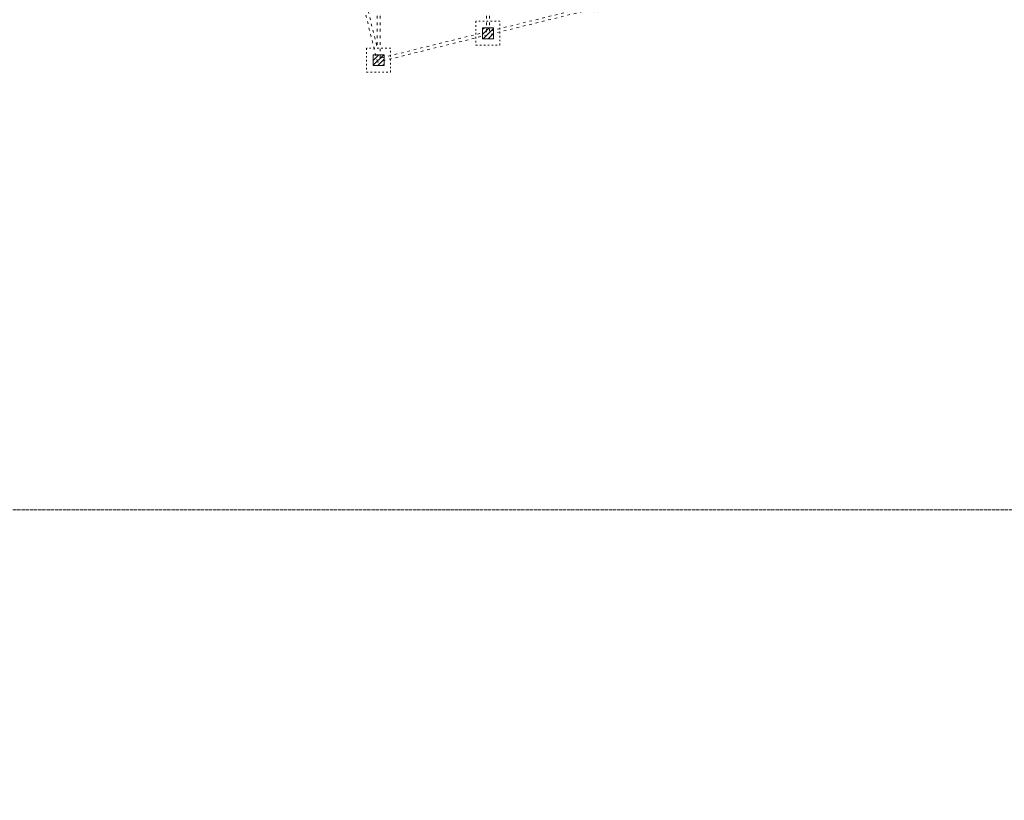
# Model space of a CAD drawing. Header units: millimetres. Extents: x 167773 to 185035, y -114105 to -66770.
# Tile 79 of 114: x 170913 to 173164, y -89769 to -87985. Entities that reach past the tile are written whole.
import ezdxf

# ---------------------------------------------------------------- set-up
doc = ezdxf.new("R2010")
doc.units = ezdxf.units.MM
doc.linetypes.add('ACAD_ISO03W100', pattern=[30, 12, -18])
doc.linetypes.add('HIDDEN', pattern=[9.525, 6.35, -3.175])
for name, color, linetype, lineweight in [('b-przerywana1', 9, 'ACAD_ISO03W100', 9), ('b-ściany', 2, 'Continuous', 9), ('h-hatch', 8, 'Continuous', 9)]:
    doc.layers.add(name, color=color, linetype=linetype, lineweight=lineweight)
doc.layers.add('x-revclouds', color=190, linetype='HIDDEN', lineweight=9, plot=False)

msp = doc.modelspace()

# ---------------------------------------------------------------- hatches: boundary and pattern name
at = {"layer": 'h-hatch'}
h = msp.add_hatch(dxfattribs=at)
h.set_pattern_fill('ANSI31', color=256, scale=2.5, style=0)
h.paths.add_polyline_path([(173470.9, -87658), (173495.9, -87658), (173495.9, -87633), (173470.9, -87633)])
h.paths.add_polyline_path([(173220.9, -87719.7), (173245.9, -87719.7), (173245.9, -87694.7), (173220.9, -87694.7)])
h.paths.add_polyline_path([(172220.9, -87966.5), (172245.9, -87966.5), (172245.9, -87941.5), (172220.9, -87941.5)])
h.paths.add_polyline_path([(171970.9, -88028.2), (171995.9, -88028.2), (171995.9, -88003.2), (171970.9, -88003.2)])
h.paths.add_polyline_path([(171720.9, -88089.9), (171745.9, -88089.9), (171745.9, -88064.9), (171720.9, -88064.9)])
h.paths.add_polyline_path([(171648.3, -87784.1), (171672.6, -87778.1), (171666.6, -87753.9), (171642.3, -87759.9)])
h.paths.add_polyline_path([(171579.1, -87504), (171603.3, -87498), (171597.3, -87473.8), (171573.1, -87479.8)])
h.paths.add_polyline_path([(173628.1, -87622.7), (173652.4, -87616.7), (173646.4, -87592.4), (173622.1, -87598.4)])
h.paths.add_polyline_path([(173598.9, -87504), (173623.1, -87498), (173617.1, -87473.8), (173592.9, -87479.8)])
h.paths.add_polyline_path([(172970.9, -87781.4), (172995.9, -87781.4), (172995.9, -87756.4), (172970.9, -87756.4)])
h.paths.add_polyline_path([(172720.9, -87781.4), (172745.9, -87781.4), (172745.9, -87756.4), (172720.9, -87756.4)])
h.paths.add_polyline_path([(172470.9, -87781.4), (172495.9, -87781.4), (172495.9, -87756.4), (172470.9, -87756.4)])
h.paths.add_polyline_path([(172220.9, -87781.4), (172245.9, -87781.4), (172245.9, -87756.4), (172220.9, -87756.4)])
h.paths.add_polyline_path([(171970.9, -87781.4), (171995.9, -87781.4), (171995.9, -87756.4), (171970.9, -87756.4)])
h.paths.add_polyline_path([(171720.9, -87781.4), (171745.9, -87781.4), (171745.9, -87756.4), (171720.9, -87756.4)])
h.paths.add_polyline_path([(171720.9, -87501.4), (171745.9, -87501.4), (171745.9, -87476.4), (171720.9, -87476.4)])
h.paths.add_polyline_path([(171970.9, -87501.4), (171995.9, -87501.4), (171995.9, -87476.4), (171970.9, -87476.4)])
h.paths.add_polyline_path([(172220.9, -87501.4), (172245.9, -87501.4), (172245.9, -87476.4), (172220.9, -87476.4)])
h.paths.add_polyline_path([(172470.9, -87501.4), (172495.9, -87501.4), (172495.9, -87476.4), (172470.9, -87476.4)])
h.paths.add_polyline_path([(172720.9, -87501.4), (172745.9, -87501.4), (172745.9, -87476.4), (172720.9, -87476.4)])
h.paths.add_polyline_path([(173470.9, -87531.4), (173495.9, -87531.4), (173495.9, -87506.4), (173470.9, -87506.4)])
h.paths.add_polyline_path([(172970.9, -87501.4), (172995.9, -87501.4), (172995.9, -87476.4), (172970.9, -87476.4)])
h.paths.add_polyline_path([(173220.9, -87501.4), (173245.9, -87501.4), (173245.9, -87476.4), (173220.9, -87476.4)])
h.paths.add_polyline_path([(173220.9, -87221.4), (173245.9, -87221.4), (173245.9, -87196.4), (173220.9, -87196.4)])
h.paths.add_polyline_path([(172970.9, -87221.4), (172995.9, -87221.4), (172995.9, -87196.4), (172970.9, -87196.4)])
h.paths.add_polyline_path([(172720.9, -87221.4), (172745.9, -87221.4), (172745.9, -87196.4), (172720.9, -87196.4)])
h.paths.add_polyline_path([(172470.9, -87221.4), (172495.9, -87221.4), (172495.9, -87196.4), (172470.9, -87196.4)])
h.paths.add_polyline_path([(172220.9, -87221.4), (172245.9, -87221.4), (172245.9, -87196.4), (172220.9, -87196.4)])
h.paths.add_polyline_path([(171970.9, -87221.4), (171995.9, -87221.4), (171995.9, -87196.4), (171970.9, -87196.4)])
h.paths.add_polyline_path([(171720.9, -87221.4), (171745.9, -87221.4), (171745.9, -87196.4), (171720.9, -87196.4)])
h.paths.add_polyline_path([(171510, -87224), (171534.2, -87218), (171528.2, -87193.8), (171504, -87199.8)])
h.paths.add_polyline_path([(173468.4, -87363.9), (173588.4, -87363.9), (173588.4, -87303.9), (173468.4, -87303.9)])

# ---------------------------------------------------------------- linework, layer by layer
at = {"layer": 'b-przerywana1', "ltscale": 0.5}
for p, q in [((171484.9, -87085.9), (171730.7, -88081.9)), ((171493.8, -87091.1), (171729.7, -88047)), ((171729.7, -87091.1), (171729.7, -88047)), ((171737.1, -87091.1), (171737.1, -88072.7)), ((171979.7, -87091.1), (171979.7, -88012.8)), ((171987.1, -87091.1), (171987.1, -88011)), ((172229.7, -87951.1), (171987.1, -88011)), ((171979.7, -88012.8), (171737.1, -88072.7))]:
    msp.add_line(p, q, dxfattribs=at)
msp.add_lwpolyline([(173573.8, -87334.9), (173641.8, -87610.2), (171730.7, -88081.9)], dxfattribs=at)
at = {"layer": 'b-przerywana1', "ltscale": 0.3}
for points in [[(171955.9, -88043.2), (172010.9, -88043.2), (172010.9, -87988.2), (171955.9, -87988.2)], [(171705.9, -88104.9), (171760.9, -88104.9), (171760.9, -88049.9), (171705.9, -88049.9)]]:
    msp.add_lwpolyline(points, close=True, dxfattribs=at)
at = {"layer": 'b-ściany'}
for points in [[(171970.9, -88028.2), (171995.9, -88028.2), (171995.9, -88003.2), (171970.9, -88003.2)], [(171720.9, -88089.9), (171745.9, -88089.9), (171745.9, -88064.9), (171720.9, -88064.9)]]:
    msp.add_lwpolyline(points, close=True, dxfattribs=at)
at = {"layer": 'x-revclouds'}
for points in [[(182773.4, -89104.9), (167773.4, -89104.9), (167773.4, -79104.9), (182773.4, -79104.9)], [(182773.4, -89104.9), (167773.4, -89104.9), (167773.4, -79104.9), (182773.4, -79104.9)], [(182773.4, -99104.9), (167773.4, -99104.9), (167773.4, -89104.9), (182773.4, -89104.9)], [(182773.4, -99104.9), (167773.4, -99104.9), (167773.4, -89104.9), (182773.4, -89104.9)]]:
    msp.add_lwpolyline(points, close=True, dxfattribs=at)

doc.saveas('drawing.dxf')
